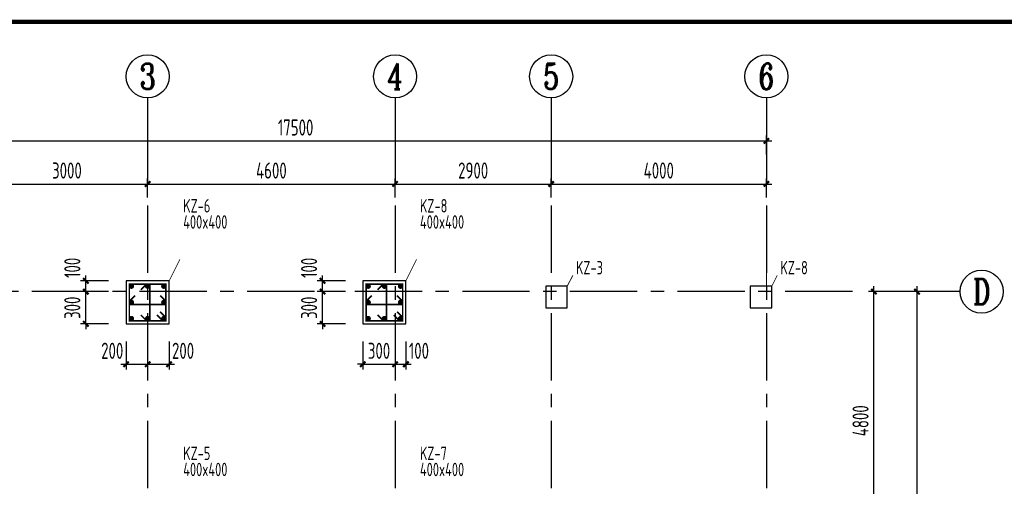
# Model space of a CAD drawing. Extents: x 4550910 to 19796140, y 148416 to 4611575.
# Tile 29 of 49: x 9702205 to 9720505, y 2210201 to 2218873. Entities that reach past the tile are written whole.
import ezdxf
from ezdxf.enums import TextEntityAlignment as Align

# ---------------------------------------------------------------- set-up
doc = ezdxf.new("R2010")
doc.units = 0
doc.header["$LTSCALE"] = 1000
doc.linetypes.add('CENTER', pattern=[2, 1.25, -0.25, 0.25, -0.25])
doc.layers.get('0').update_dxf_attribs({"linetype": 'CONTINUOUS'})
doc.layers.get('Defpoints').update_dxf_attribs({"linetype": 'CONTINUOUS'})
for name, color, linetype in [('AXIS', 8, 'CENTER'), ('AXIS_DIM', 3, 'CONTINUOUS'), ('AXIS_NUM', 7, 'CONTINUOUS'), ('COLU', 7, 'CONTINUOUS'), ('图框', 7, 'CONTINUOUS')]:
    doc.layers.add(name, color=color, linetype=linetype)
for name, color, linetype, lineweight in [('COLU_DE_REIND', 1, 'CONTINUOUS', 0), ('COLU_DE_REINL', 1, 'CONTINUOUS', 0), ('COLU_DIM', 3, 'CONTINUOUS', 0), ('COLU_TEXT_JZ', 7, 'CONTINUOUS', 0), ('FLOOR', 7, 'CONTINUOUS', 0)]:
    doc.layers.add(name, color=color, linetype=linetype, lineweight=lineweight)
doc.styles.add('TSSD_Axis', font='Complex.shx', dxfattribs={"width": 0.7, "bigfont": 'hztxt.shx'})
doc.styles.add('TSSD_Dimension', font='Tssdeng.shx', dxfattribs={"width": 0.7, "bigfont": 'hztxt.shx'})
doc.styles.add('TSSD_Rein', font='Tssdeng.shx', dxfattribs={"width": 0.7, "bigfont": 'hztxt.shx'})
doc.dimstyles.new('TSSD_100_100', dxfattribs={"dimtxt": 300, "dimasz": 100, "dimexe": 100, "dimexo": 250, "dimgap": 100, "dimtad": 1, "dimdec": 0, "dimzin": 0, "dimdsep": 46, "dimtxsty": 'TSSD_Dimension', "dimblk": 'ARCHTICK', "dimcen": 0, "dimdle": 100, "dimclrt": 7, "dimadec": 0, "dimazin": 0, "dimtfac": 1, "dimtdec": 0, "dimtix": 1, "dimtmove": 2, "dimatfit": 3, "dimfxl": 0, "dimtolj": 1, "dimtzin": 0, "dimarcsym": 0})
doc.dimstyles.new('TSSD_50_100', dxfattribs={"dimtxt": 300, "dimasz": 100, "dimexe": 100, "dimexo": 250, "dimgap": 100, "dimtad": 1, "dimdec": 0, "dimlfac": 0.5, "dimzin": 0, "dimdsep": 46, "dimtxsty": 'TSSD_Dimension', "dimblk": 'ARCHTICK', "dimblk1": 'ARCHTICK', "dimblk2": 'ARCHTICK', "dimcen": 0, "dimdle": 100, "dimclrt": 7, "dimadec": 0, "dimazin": 0, "dimtfac": 1, "dimtdec": 0, "dimtix": 1, "dimtmove": 2, "dimatfit": 3, "dimfxl": 0, "dimtolj": 1, "dimtzin": 0, "dimarcsym": 0})

# ---------------------------------------------------------------- blocks, each defined once
blk = doc.blocks.new('_ArchTick')
at = {"color": 0, "linetype": 'ByBlock', "const_width": 0.4}
blk.add_lwpolyline([(-0.5, -0.5), (0.5, 0.5)], dxfattribs=at)
blk = doc.blocks.new('*D85')
at = {"layer": 'COLU_DIM', "color": 0, "lineweight": -2, "transparency": 16777216}
for p, q in [((9703858, 2213819), (9703333, 2213819)), ((9703433, 2213819), (9703433, 2213919)), ((9703433, 2213219), (9703433, 2213819)), ((9703858, 2213219), (9703333, 2213219)), ((9703433, 2213219), (9703433, 2213119))]:
    blk.add_line(p, q, dxfattribs=at)
at = {"layer": 'Defpoints', "color": 0, "transparency": 16777216}
for p in [(9703433, 2213819), (9704108, 2213819), (9704108, 2213219)]:
    blk.add_point(p, dxfattribs=at)
at = {"layer": 'COLU_DIM', "color": 0, "lineweight": -2, "transparency": 16777216, "xscale": 100, "yscale": 100, "zscale": 100}
for p, rotation in [((9703433, 2213819), 270), ((9703433, 2213219), 90)]:
    blk.add_blockref('_ArchTick', p, dxfattribs=dict(at, rotation=rotation))
at = {"layer": 'COLU_DIM', "color": 7, "transparency": 16777216, "insert": (9703183, 2213519), "char_height": 300, "attachment_point": 5, "rotation": 90, "style": 'TSSD_Dimension'}
blk.add_mtext('\\A1;300', dxfattribs=at)
blk = doc.blocks.new('*D86')
at = {"layer": 'COLU_DIM', "color": 0, "lineweight": -2, "transparency": 16777216}
for p, q in [((9703858, 2214019), (9703333, 2214019)), ((9703433, 2213719), (9703433, 2214119)), ((9703858, 2213819), (9703333, 2213819))]:
    blk.add_line(p, q, dxfattribs=at)
at = {"layer": 'Defpoints', "color": 0, "transparency": 16777216}
for p in [(9703433, 2214019), (9704108, 2214019), (9704108, 2213819)]:
    blk.add_point(p, dxfattribs=at)
at = {"layer": 'COLU_DIM', "color": 0, "lineweight": -2, "transparency": 16777216, "xscale": 100, "yscale": 100, "zscale": 100}
for p, rotation in [((9703433, 2214019), 90), ((9703433, 2213819), 270)]:
    blk.add_blockref('_ArchTick', p, dxfattribs=dict(at, rotation=rotation))
at = {"layer": 'COLU_DIM', "color": 7, "transparency": 16777216, "insert": (9703183, 2214261), "char_height": 300, "attachment_point": 5, "rotation": 90, "style": 'TSSD_Dimension'}
blk.add_mtext('\\A1;100', dxfattribs=at)
blk = doc.blocks.new('*D87')
at = {"layer": 'COLU_DIM', "color": 0, "lineweight": -2, "transparency": 16777216}
for p, q in [((9704183, 2212894), (9704183, 2212369)), ((9704583, 2212894), (9704583, 2212369)), ((9704083, 2212469), (9704683, 2212469))]:
    blk.add_line(p, q, dxfattribs=at)
at = {"layer": 'Defpoints', "color": 0, "transparency": 16777216}
for p in [(9704183, 2213144), (9704583, 2213144), (9704583, 2212469)]:
    blk.add_point(p, dxfattribs=at)
at = {"layer": 'COLU_DIM', "color": 0, "lineweight": -2, "transparency": 16777216, "xscale": 100, "yscale": 100, "zscale": 100, "rotation": 180}
blk.add_blockref('_ArchTick', (9704183, 2212469), dxfattribs=at)
at = {"layer": 'COLU_DIM', "color": 0, "lineweight": -2, "transparency": 16777216, "xscale": 100, "yscale": 100, "zscale": 100}
blk.add_blockref('_ArchTick', (9704583, 2212469), dxfattribs=at)
at = {"layer": 'COLU_DIM', "color": 7, "transparency": 16777216, "insert": (9703925, 2212719), "char_height": 300, "attachment_point": 5, "style": 'TSSD_Dimension'}
blk.add_mtext('\\A1;200', dxfattribs=at)
blk = doc.blocks.new('*D88')
at = {"layer": 'COLU_DIM', "color": 0, "lineweight": -2, "transparency": 16777216}
for p, q in [((9704583, 2212894), (9704583, 2212369)), ((9704983, 2212894), (9704983, 2212369)), ((9704483, 2212469), (9705083, 2212469))]:
    blk.add_line(p, q, dxfattribs=at)
at = {"layer": 'Defpoints', "color": 0, "transparency": 16777216}
for p in [(9704583, 2213144), (9704983, 2213144), (9704983, 2212469)]:
    blk.add_point(p, dxfattribs=at)
at = {"layer": 'COLU_DIM', "color": 0, "lineweight": -2, "transparency": 16777216, "xscale": 100, "yscale": 100, "zscale": 100, "rotation": 180}
blk.add_blockref('_ArchTick', (9704583, 2212469), dxfattribs=at)
at = {"layer": 'COLU_DIM', "color": 0, "lineweight": -2, "transparency": 16777216, "xscale": 100, "yscale": 100, "zscale": 100}
blk.add_blockref('_ArchTick', (9704983, 2212469), dxfattribs=at)
at = {"layer": 'COLU_DIM', "color": 7, "transparency": 16777216, "insert": (9705241, 2212719), "char_height": 300, "attachment_point": 5, "style": 'TSSD_Dimension'}
blk.add_mtext('\\A1;200', dxfattribs=at)
blk = doc.blocks.new('*D93')
at = {"layer": 'COLU_DIM', "color": 0, "lineweight": -2, "transparency": 16777216}
for p, q in [((9708258, 2213819), (9707733, 2213819)), ((9707833, 2213819), (9707833, 2213919)), ((9707833, 2213219), (9707833, 2213819)), ((9708258, 2213219), (9707733, 2213219)), ((9707833, 2213219), (9707833, 2213119))]:
    blk.add_line(p, q, dxfattribs=at)
at = {"layer": 'Defpoints', "color": 0, "transparency": 16777216}
for p in [(9707833, 2213819), (9708508, 2213819), (9708508, 2213219)]:
    blk.add_point(p, dxfattribs=at)
at = {"layer": 'COLU_DIM', "color": 0, "lineweight": -2, "transparency": 16777216, "xscale": 100, "yscale": 100, "zscale": 100}
for p, rotation in [((9707833, 2213819), 270), ((9707833, 2213219), 90)]:
    blk.add_blockref('_ArchTick', p, dxfattribs=dict(at, rotation=rotation))
at = {"layer": 'COLU_DIM', "color": 7, "transparency": 16777216, "insert": (9707583, 2213519), "char_height": 300, "attachment_point": 5, "rotation": 90, "style": 'TSSD_Dimension'}
blk.add_mtext('\\A1;300', dxfattribs=at)
blk = doc.blocks.new('*D94')
at = {"layer": 'COLU_DIM', "color": 0, "lineweight": -2, "transparency": 16777216}
for p, q in [((9708258, 2214019), (9707733, 2214019)), ((9707833, 2213719), (9707833, 2214119)), ((9708258, 2213819), (9707733, 2213819))]:
    blk.add_line(p, q, dxfattribs=at)
at = {"layer": 'Defpoints', "color": 0, "transparency": 16777216}
for p in [(9707833, 2214019), (9708508, 2214019), (9708508, 2213819)]:
    blk.add_point(p, dxfattribs=at)
at = {"layer": 'COLU_DIM', "color": 0, "lineweight": -2, "transparency": 16777216, "xscale": 100, "yscale": 100, "zscale": 100}
for p, rotation in [((9707833, 2214019), 90), ((9707833, 2213819), 270)]:
    blk.add_blockref('_ArchTick', p, dxfattribs=dict(at, rotation=rotation))
at = {"layer": 'COLU_DIM', "color": 7, "transparency": 16777216, "insert": (9707583, 2214261), "char_height": 300, "attachment_point": 5, "rotation": 90, "style": 'TSSD_Dimension'}
blk.add_mtext('\\A1;100', dxfattribs=at)
blk = doc.blocks.new('*D95')
at = {"layer": 'COLU_DIM', "color": 0, "lineweight": -2, "transparency": 16777216}
for p, q in [((9708583, 2212894), (9708583, 2212369)), ((9709183, 2212894), (9709183, 2212369)), ((9708583, 2212469), (9708483, 2212469)), ((9708583, 2212469), (9709183, 2212469)), ((9709183, 2212469), (9709283, 2212469))]:
    blk.add_line(p, q, dxfattribs=at)
at = {"layer": 'Defpoints', "color": 0, "transparency": 16777216}
for p in [(9708583, 2213144), (9709183, 2213144), (9709183, 2212469)]:
    blk.add_point(p, dxfattribs=at)
at = {"layer": 'COLU_DIM', "color": 0, "lineweight": -2, "transparency": 16777216, "xscale": 100, "yscale": 100, "zscale": 100}
blk.add_blockref('_ArchTick', (9708583, 2212469), dxfattribs=at)
at = {"layer": 'COLU_DIM', "color": 0, "lineweight": -2, "transparency": 16777216, "xscale": 100, "yscale": 100, "zscale": 100, "rotation": 180}
blk.add_blockref('_ArchTick', (9709183, 2212469), dxfattribs=at)
at = {"layer": 'COLU_DIM', "color": 7, "transparency": 16777216, "insert": (9708883, 2212719), "char_height": 300, "attachment_point": 5, "style": 'TSSD_Dimension'}
blk.add_mtext('\\A1;300', dxfattribs=at)
blk = doc.blocks.new('*D96')
at = {"layer": 'COLU_DIM', "color": 0, "lineweight": -2, "transparency": 16777216}
for p, q in [((9709183, 2212894), (9709183, 2212369)), ((9709383, 2212894), (9709383, 2212369)), ((9709083, 2212469), (9709483, 2212469))]:
    blk.add_line(p, q, dxfattribs=at)
at = {"layer": 'Defpoints', "color": 0, "transparency": 16777216}
for p in [(9709183, 2213144), (9709383, 2213144), (9709383, 2212469)]:
    blk.add_point(p, dxfattribs=at)
at = {"layer": 'COLU_DIM', "color": 0, "lineweight": -2, "transparency": 16777216, "xscale": 100, "yscale": 100, "zscale": 100, "rotation": 180}
blk.add_blockref('_ArchTick', (9709183, 2212469), dxfattribs=at)
at = {"layer": 'COLU_DIM', "color": 0, "lineweight": -2, "transparency": 16777216, "xscale": 100, "yscale": 100, "zscale": 100}
blk.add_blockref('_ArchTick', (9709383, 2212469), dxfattribs=at)
at = {"layer": 'COLU_DIM', "color": 7, "transparency": 16777216, "insert": (9709625, 2212719), "char_height": 300, "attachment_point": 5, "style": 'TSSD_Dimension'}
blk.add_mtext('\\A1;100', dxfattribs=at)
blk = doc.blocks.new('*D108')
at = {"layer": 'AXIS_DIM', "color": 0, "lineweight": -2, "transparency": 16777216}
for p, q in [((9701483, 2215819), (9704683, 2215819)), ((9701583, 2215569), (9701583, 2215919)), ((9704583, 2215569), (9704583, 2215919))]:
    blk.add_line(p, q, dxfattribs=at)
at = {"layer": 'Defpoints', "color": 0, "transparency": 16777216}
for p in [(9704583, 2215819), (9701583, 2215319), (9704583, 2215319)]:
    blk.add_point(p, dxfattribs=at)
at = {"layer": 'AXIS_DIM', "color": 0, "lineweight": -2, "transparency": 16777216, "xscale": 100, "yscale": 100, "zscale": 100, "rotation": 180}
blk.add_blockref('_ArchTick', (9701583, 2215819), dxfattribs=at)
at = {"layer": 'AXIS_DIM', "color": 0, "lineweight": -2, "transparency": 16777216, "xscale": 100, "yscale": 100, "zscale": 100}
blk.add_blockref('_ArchTick', (9704583, 2215819), dxfattribs=at)
at = {"layer": 'AXIS_DIM', "color": 7, "transparency": 16777216, "insert": (9703083, 2216069), "char_height": 300, "attachment_point": 5, "style": 'TSSD_Dimension'}
blk.add_mtext('\\A1;3000', dxfattribs=at)
blk = doc.blocks.new('*D109')
at = {"layer": 'AXIS_DIM', "color": 0, "lineweight": -2, "transparency": 16777216}
for p, q in [((9704483, 2215819), (9709283, 2215819)), ((9704583, 2215569), (9704583, 2215919)), ((9709183, 2215569), (9709183, 2215919))]:
    blk.add_line(p, q, dxfattribs=at)
at = {"layer": 'Defpoints', "color": 0, "transparency": 16777216}
for p in [(9709183, 2215819), (9704583, 2215319), (9709183, 2215319)]:
    blk.add_point(p, dxfattribs=at)
at = {"layer": 'AXIS_DIM', "color": 0, "lineweight": -2, "transparency": 16777216, "xscale": 100, "yscale": 100, "zscale": 100, "rotation": 180}
blk.add_blockref('_ArchTick', (9704583, 2215819), dxfattribs=at)
at = {"layer": 'AXIS_DIM', "color": 0, "lineweight": -2, "transparency": 16777216, "xscale": 100, "yscale": 100, "zscale": 100}
blk.add_blockref('_ArchTick', (9709183, 2215819), dxfattribs=at)
at = {"layer": 'AXIS_DIM', "color": 7, "transparency": 16777216, "insert": (9706883, 2216069), "char_height": 300, "attachment_point": 5, "style": 'TSSD_Dimension'}
blk.add_mtext('\\A1;4600', dxfattribs=at)
blk = doc.blocks.new('*D110')
at = {"layer": 'AXIS_DIM', "color": 0, "lineweight": -2, "transparency": 16777216}
for p, q in [((9709083, 2215819), (9712183, 2215819)), ((9709183, 2215569), (9709183, 2215919)), ((9712083, 2215569), (9712083, 2215919))]:
    blk.add_line(p, q, dxfattribs=at)
at = {"layer": 'Defpoints', "color": 0, "transparency": 16777216}
for p in [(9712083, 2215819), (9709183, 2215319), (9712083, 2215319)]:
    blk.add_point(p, dxfattribs=at)
at = {"layer": 'AXIS_DIM', "color": 0, "lineweight": -2, "transparency": 16777216, "xscale": 100, "yscale": 100, "zscale": 100, "rotation": 180}
blk.add_blockref('_ArchTick', (9709183, 2215819), dxfattribs=at)
at = {"layer": 'AXIS_DIM', "color": 0, "lineweight": -2, "transparency": 16777216, "xscale": 100, "yscale": 100, "zscale": 100}
blk.add_blockref('_ArchTick', (9712083, 2215819), dxfattribs=at)
at = {"layer": 'AXIS_DIM', "color": 7, "transparency": 16777216, "insert": (9710633, 2216069), "char_height": 300, "attachment_point": 5, "style": 'TSSD_Dimension'}
blk.add_mtext('\\A1;2900', dxfattribs=at)
blk = doc.blocks.new('*D111')
at = {"layer": 'AXIS_DIM', "color": 0, "lineweight": -2, "transparency": 16777216}
for p, q in [((9711983, 2215819), (9716183, 2215819)), ((9712083, 2215569), (9712083, 2215919)), ((9716083, 2215569), (9716083, 2215919))]:
    blk.add_line(p, q, dxfattribs=at)
at = {"layer": 'Defpoints', "color": 0, "transparency": 16777216}
for p in [(9716083, 2215819), (9712083, 2215319), (9716083, 2215319)]:
    blk.add_point(p, dxfattribs=at)
at = {"layer": 'AXIS_DIM', "color": 0, "lineweight": -2, "transparency": 16777216, "xscale": 100, "yscale": 100, "zscale": 100, "rotation": 180}
blk.add_blockref('_ArchTick', (9712083, 2215819), dxfattribs=at)
at = {"layer": 'AXIS_DIM', "color": 0, "lineweight": -2, "transparency": 16777216, "xscale": 100, "yscale": 100, "zscale": 100}
blk.add_blockref('_ArchTick', (9716083, 2215819), dxfattribs=at)
at = {"layer": 'AXIS_DIM', "color": 7, "transparency": 16777216, "insert": (9714083, 2216069), "char_height": 300, "attachment_point": 5, "style": 'TSSD_Dimension'}
blk.add_mtext('\\A1;4000', dxfattribs=at)
blk = doc.blocks.new('*D112')
at = {"layer": 'AXIS_DIM', "color": 0, "lineweight": -2, "transparency": 16777216}
for p, q in [((9698583, 2216369), (9698583, 2216719)), ((9716083, 2216369), (9716083, 2216719)), ((9698483, 2216619), (9716183, 2216619))]:
    blk.add_line(p, q, dxfattribs=at)
at = {"layer": 'Defpoints', "color": 0, "transparency": 16777216}
for p in [(9716083, 2216619), (9698583, 2216119), (9716083, 2216119)]:
    blk.add_point(p, dxfattribs=at)
at = {"layer": 'AXIS_DIM', "color": 0, "lineweight": -2, "transparency": 16777216, "xscale": 100, "yscale": 100, "zscale": 100, "rotation": 180}
blk.add_blockref('_ArchTick', (9698583, 2216619), dxfattribs=at)
at = {"layer": 'AXIS_DIM', "color": 0, "lineweight": -2, "transparency": 16777216, "xscale": 100, "yscale": 100, "zscale": 100}
blk.add_blockref('_ArchTick', (9716083, 2216619), dxfattribs=at)
at = {"layer": 'AXIS_DIM', "color": 7, "transparency": 16777216, "insert": (9707333, 2216869), "char_height": 300, "attachment_point": 5, "style": 'TSSD_Dimension'}
blk.add_mtext('\\A1;17500', dxfattribs=at)
blk = doc.blocks.new('ts_axno')
at = {"color": 0, "linetype": 'ByBlock', "lineweight": -2}
blk.add_circle((0, 0), 0.5, dxfattribs=at)
at = {"color": 0, "linetype": 'ByBlock', "lineweight": -2, "style": 'TSSD_Axis', "width": 0.7}
blk.add_attdef('A', text='', height=0.6, dxfattribs=at).set_placement((0, 0), align=Align.MIDDLE_CENTER)
blk = doc.blocks.new('*D117')
at = {"layer": 'AXIS_DIM', "color": 0, "lineweight": -2, "transparency": 16777216}
for p, q in [((9718333, 2213819), (9717983, 2213819)), ((9718083, 2208919), (9718083, 2213919)), ((9718333, 2209019), (9717983, 2209019))]:
    blk.add_line(p, q, dxfattribs=at)
at = {"layer": 'Defpoints', "color": 0, "transparency": 16777216}
for p in [(9718083, 2213819), (9718583, 2213819), (9718583, 2209019)]:
    blk.add_point(p, dxfattribs=at)
at = {"layer": 'AXIS_DIM', "color": 0, "lineweight": -2, "transparency": 16777216, "xscale": 100, "yscale": 100, "zscale": 100}
for p, rotation in [((9718083, 2213819), 90), ((9718083, 2209019), 270)]:
    blk.add_blockref('_ArchTick', p, dxfattribs=dict(at, rotation=rotation))
at = {"layer": 'AXIS_DIM', "color": 7, "transparency": 16777216, "insert": (9717833, 2211419), "char_height": 300, "attachment_point": 5, "rotation": 90, "style": 'TSSD_Dimension'}
blk.add_mtext('\\A1;4800', dxfattribs=at)
blk = doc.blocks.new('*D118')
at = {"layer": 'AXIS_DIM', "color": 0, "lineweight": -2, "transparency": 16777216}
for p, q in [((9719133, 2213819), (9718783, 2213819)), ((9718883, 2204019), (9718883, 2213919)), ((9719133, 2204119), (9718783, 2204119))]:
    blk.add_line(p, q, dxfattribs=at)
at = {"layer": 'Defpoints', "color": 0, "transparency": 16777216}
for p in [(9718883, 2213819), (9719383, 2213819), (9719383, 2204119)]:
    blk.add_point(p, dxfattribs=at)
at = {"layer": 'AXIS_DIM', "color": 0, "lineweight": -2, "transparency": 16777216, "xscale": 100, "yscale": 100, "zscale": 100}
for p, rotation in [((9718883, 2213819), 90), ((9718883, 2204119), 270)]:
    blk.add_blockref('_ArchTick', p, dxfattribs=dict(at, rotation=rotation))
at = {"layer": 'AXIS_DIM', "color": 7, "transparency": 16777216, "insert": (9718633, 2208969), "char_height": 300, "attachment_point": 5, "rotation": 90, "style": 'TSSD_Dimension'}
blk.add_mtext('\\A1;9700', dxfattribs=at)

msp = doc.modelspace()

# ---------------------------------------------------------------- linework, layer by layer
at = {"layer": 'AXIS'}
for p, q in [((9704582.7, 2215418.6), (9704582.7, 2202118.6)), ((9709182.7, 2215418.6), (9709182.7, 2202118.6)), ((9712082.7, 2215418.6), (9712082.7, 2202118.6)), ((9716082.7, 2215418.6), (9716082.7, 2202118.6)), ((9717682.7, 2213818.6), (9696582.7, 2213818.6))]:
    msp.add_line(p, q, dxfattribs=at)
at = {"layer": 'AXIS_DIM'}
for p, q in [((9704582.7, 2217418.6), (9704582.7, 2215818.6)), ((9709182.7, 2217418.6), (9709182.7, 2215818.6)), ((9712082.7, 2217418.6), (9712082.7, 2215818.6)), ((9716082.7, 2217418.6), (9716082.7, 2215818.6)), ((9719682.7, 2213818.6), (9718082.7, 2213818.6))]:
    msp.add_line(p, q, dxfattribs=at)
at = {"layer": 'COLU'}
for p, q in [((9704982.7, 2214018.6), (9704182.7, 2214018.6)), ((9704182.7, 2214018.6), (9704182.7, 2213218.6)), ((9704982.7, 2213218.6), (9704982.7, 2214018.6)), ((9709382.7, 2214018.6), (9708582.7, 2214018.6)), ((9708582.7, 2214018.6), (9708582.7, 2213218.6)), ((9709382.7, 2213218.6), (9709382.7, 2214018.6)), ((9712382.7, 2213918.6), (9711982.7, 2213918.6)), ((9711982.7, 2213918.6), (9711982.7, 2213518.6)), ((9712382.7, 2213518.6), (9712382.7, 2213918.6)), ((9716182.7, 2213918.6), (9715782.7, 2213918.6)), ((9715782.7, 2213918.6), (9715782.7, 2213518.6)), ((9716182.7, 2213518.6), (9716182.7, 2213918.6)), ((9711982.7, 2213518.6), (9712382.7, 2213518.6)), ((9715782.7, 2213518.6), (9716182.7, 2213518.6)), ((9704182.7, 2213218.6), (9704982.7, 2213218.6)), ((9708582.7, 2213218.6), (9709382.7, 2213218.6))]:
    msp.add_line(p, q, dxfattribs=at)
at = {"layer": 'COLU_DE_REIND', "const_width": 50}
for points in [[(9704306.7, 2213919.6, 1), (9704256.7, 2213919.6, 1), (9704306.7, 2213919.6, 1)], [(9704607.7, 2213919.6, 1), (9704557.7, 2213919.6, 1), (9704607.7, 2213919.6, 1)], [(9704908.7, 2213919.6, 1), (9704858.7, 2213919.6, 1), (9704908.7, 2213919.6, 1)], [(9708706.7, 2213919.6, 1), (9708656.7, 2213919.6, 1), (9708706.7, 2213919.6, 1)], [(9709007.7, 2213919.6, 1), (9708957.7, 2213919.6, 1), (9709007.7, 2213919.6, 1)], [(9709308.7, 2213919.6, 1), (9709258.7, 2213919.6, 1), (9709308.7, 2213919.6, 1)], [(9704306.7, 2213618.6, 1), (9704256.7, 2213618.6, 1), (9704306.7, 2213618.6, 1)], [(9704908.7, 2213618.6, 1), (9704858.7, 2213618.6, 1), (9704908.7, 2213618.6, 1)], [(9708706.7, 2213618.6, 1), (9708656.7, 2213618.6, 1), (9708706.7, 2213618.6, 1)], [(9709308.7, 2213618.6, 1), (9709258.7, 2213618.6, 1), (9709308.7, 2213618.6, 1)], [(9704306.7, 2213317.6, 1), (9704256.7, 2213317.6, 1), (9704306.7, 2213317.6, 1)], [(9704607.7, 2213317.6, 1), (9704557.7, 2213317.6, 1), (9704607.7, 2213317.6, 1)], [(9704908.7, 2213317.6, 1), (9704858.7, 2213317.6, 1), (9704908.7, 2213317.6, 1)], [(9708706.7, 2213317.6, 1), (9708656.7, 2213317.6, 1), (9708706.7, 2213317.6, 1)], [(9709007.7, 2213317.6, 1), (9708957.7, 2213317.6, 1), (9709007.7, 2213317.6, 1)], [(9709308.7, 2213317.6, 1), (9709258.7, 2213317.6, 1), (9709308.7, 2213317.6, 1)]]:
    msp.add_lwpolyline(points, format="xyb", dxfattribs=at)
at = {"layer": 'COLU_DE_REINL', "const_width": 30}
for points in [[(9704756.6, 2213384.7), (9704862.7, 2213278.6), (9704922.7, 2213278.6), (9704922.7, 2213338.6), (9704922.7, 2213278.6), (9704922.7, 2213958.6), (9704242.7, 2213958.6), (9704242.7, 2213278.6), (9704862.7, 2213278.6), (9704922.7, 2213278.6), (9704922.7, 2213338.6), (9704816.6, 2213444.7)], [(9704456.6, 2213384.7), (9704562.7, 2213278.6), (9704622.7, 2213278.6), (9704622.7, 2213958.6), (9704562.7, 2213958.6), (9704456.6, 2213852.5)], [(9709156.6, 2213384.7), (9709262.7, 2213278.6), (9709322.7, 2213278.6), (9709322.7, 2213338.6), (9709322.7, 2213278.6), (9709322.7, 2213958.6), (9708642.7, 2213958.6), (9708642.7, 2213278.6), (9709262.7, 2213278.6), (9709322.7, 2213278.6), (9709322.7, 2213338.6), (9709216.6, 2213444.7)], [(9708856.6, 2213384.7), (9708962.7, 2213278.6), (9709022.7, 2213278.6), (9709022.7, 2213958.6), (9708962.7, 2213958.6), (9708856.6, 2213852.5)], [(9704348.8, 2213744.7), (9704242.7, 2213638.6), (9704242.7, 2213578.6), (9704922.7, 2213578.6), (9704922.7, 2213638.6), (9704816.6, 2213744.7)], [(9708748.8, 2213744.7), (9708642.7, 2213638.6), (9708642.7, 2213578.6), (9709322.7, 2213578.6), (9709322.7, 2213638.6), (9709216.6, 2213744.7)]]:
    msp.add_lwpolyline(points, dxfattribs=at)
at = {"layer": 'COLU_TEXT_JZ'}
for p, q in [((9704982.7, 2214018.6), (9705182.7, 2214418.6)), ((9709382.7, 2214018.6), (9709582.7, 2214418.6)), ((9712382.7, 2213918.6), (9712482.7, 2214118.6)), ((9716182.7, 2213918.6), (9716282.7, 2214118.6))]:
    msp.add_line(p, q, dxfattribs=at)
at = {"layer": 'FLOOR'}
msp.add_line((9716082.7, 2213818.6), (9716082.7, 2214718.6), dxfattribs=at)
at = {"layer": '图框', "color": 4, "const_width": 80}
msp.add_lwpolyline([(9690188.3, 2190132.6), (9729188.3, 2190132.6), (9729188.3, 2218832.6), (9690188.3, 2218832.6)], close=True, dxfattribs=at)

# ---------------------------------------------------------------- block references
at = {"layer": 'AXIS_NUM'}
ref = msp.add_blockref('ts_axno', (9704582.7, 2217818.6), dxfattribs=dict(at, xscale=800, yscale=800, zscale=800))
ref.add_attrib('3', '3', dxfattribs={"height": 480, "style": 'TSSD_Axis', "width": 0.7}).set_placement((9704582.7, 2217818.6), align=Align.MIDDLE_CENTER)
ref = msp.add_blockref('ts_axno', (9709182.7, 2217818.6), dxfattribs=dict(at, xscale=800, yscale=800, zscale=800))
ref.add_attrib('4', '4', dxfattribs={"height": 480, "style": 'TSSD_Axis', "width": 0.7}).set_placement((9709182.7, 2217818.6), align=Align.MIDDLE_CENTER)
ref = msp.add_blockref('ts_axno', (9712082.7, 2217818.6), dxfattribs=dict(at, xscale=800, yscale=800, zscale=800))
ref.add_attrib('5', '5', dxfattribs={"height": 480, "style": 'TSSD_Axis', "width": 0.7}).set_placement((9712082.7, 2217818.6), align=Align.MIDDLE_CENTER)
ref = msp.add_blockref('ts_axno', (9716082.7, 2217818.6), dxfattribs=dict(at, xscale=800, yscale=800, zscale=800))
ref.add_attrib('6', '6', dxfattribs={"height": 480, "style": 'TSSD_Axis', "width": 0.7}).set_placement((9716082.7, 2217818.6), align=Align.MIDDLE_CENTER)
ref = msp.add_blockref('ts_axno', (9720082.7, 2213818.6), dxfattribs=dict(at, xscale=800, yscale=800, zscale=800))
ref.add_attrib('D', 'D', dxfattribs={"height": 480, "style": 'TSSD_Axis', "width": 0.7}).set_placement((9720082.7, 2213818.6), align=Align.MIDDLE_CENTER)

# ---------------------------------------------------------------- texts
at = {"layer": 'COLU_TEXT_JZ', "style": 'TSSD_Rein', "width": 0.7}
for s, p in [('KZ-6', (9705243.9, 2215288.6)), ('KZ-8', (9709643.9, 2215288.6)), ('400x400', (9705243.9, 2214988.6)), ('400x400', (9709643.9, 2214988.6)), ('KZ-3', (9712543.9, 2214138.6)), ('KZ-8', (9716343.9, 2214138.6)), ('KZ-5', (9705243.9, 2210688.6)), ('KZ-7', (9709643.9, 2210688.6)), ('400x400', (9705243.9, 2210388.6)), ('400x400', (9709643.9, 2210388.6))]:
    msp.add_text(s, height=250, dxfattribs=at).set_placement(p)

# ---------------------------------------------------------------- dimensions: what is measured, and where the dimension line sits
at = {"layer": 'AXIS_DIM'}
for p1, p2, picture, middle in [((9698582.7, 2216118.6), (9716082.7, 2216118.6), '*D112', (9707332.7, 2216868.6)), ((9701582.7, 2215318.6), (9704582.7, 2215318.6), '*D108', (9703082.7, 2216068.6)), ((9704582.7, 2215318.6), (9709182.7, 2215318.6), '*D109', (9706882.7, 2216068.6)), ((9709182.7, 2215318.6), (9712082.7, 2215318.6), '*D110', (9710632.7, 2216068.6)), ((9712082.7, 2215318.6), (9716082.7, 2215318.6), '*D111', (9714082.7, 2216068.6)), ((9718582.7, 2209018.6), (9718582.7, 2213818.6), '*D117', (9717832.7, 2211418.6)), ((9719382.7, 2204118.6), (9719382.7, 2213818.6), '*D118', (9718632.7, 2208968.6))]:
    dim = msp.add_aligned_dim(p1=p1, p2=p2, distance=500, dimstyle='TSSD_100_100', dxfattribs=at)
    dim.commit()
    dim.dimension.update_dxf_attribs({"geometry": picture, "text_midpoint": middle})
at = {"layer": 'COLU_DIM'}
for base, p1, p2, angle, picture, middle in [((9703432.7, 2214018.6), (9704107.7, 2213818.6), (9704107.7, 2214018.6), 90, '*D86', (9703182.7, 2214260.5)), ((9707832.7, 2214018.6), (9708507.7, 2213818.6), (9708507.7, 2214018.6), 90, '*D94', (9707582.7, 2214260.5)), ((9704582.7, 2212468.6), (9704182.7, 2213143.6), (9704582.7, 2213143.6), 0, '*D87', (9703924.6, 2212718.6)), ((9704982.7, 2212468.6), (9704582.7, 2213143.6), (9704982.7, 2213143.6), 0, '*D88', (9705240.8, 2212718.6)), ((9709382.7, 2212468.6), (9709182.7, 2213143.6), (9709382.7, 2213143.6), 0, '*D96', (9709624.6, 2212718.6))]:
    dim = msp.add_linear_dim(base=base, p1=p1, p2=p2, angle=angle, dimstyle='TSSD_50_100', dxfattribs=at)
    dim.commit()
    dim.dimension.update_dxf_attribs({"geometry": picture, "text_midpoint": middle, "dimtype": 129})
for p1, p2, distance, picture, middle in [((9704107.7, 2213218.6), (9704107.7, 2213818.6), 675, '*D85', (9703182.7, 2213518.6)), ((9708507.7, 2213218.6), (9708507.7, 2213818.6), 675, '*D93', (9707582.7, 2213518.6)), ((9708582.7, 2213143.6), (9709182.7, 2213143.6), -675, '*D95', (9708882.7, 2212718.6))]:
    dim = msp.add_aligned_dim(p1=p1, p2=p2, distance=distance, dimstyle='TSSD_50_100', dxfattribs=at)
    dim.commit()
    dim.dimension.update_dxf_attribs({"geometry": picture, "text_midpoint": middle})

doc.saveas('drawing.dxf')
